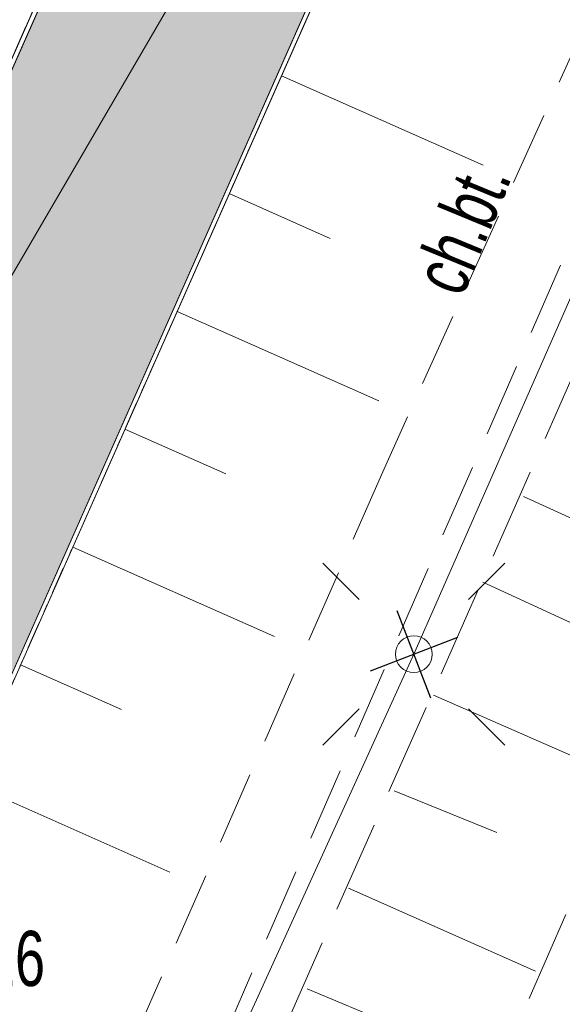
# Model space of a CAD drawing. Header units: metres. Extents: x -1013 to 1493497, y -5789518 to 1032.
# Tile 34 of 73: x 16 to 23, y -16 to -3. Entities that reach past the tile are written whole.
import ezdxf
from ezdxf.xclip import XClip

# ---------------------------------------------------------------- set-up
doc = ezdxf.new("R2010")
doc.units = ezdxf.units.M
doc.header["$MEASUREMENT"] = 0
doc.header["$XCLIPFRAME"] = 0
for name, pattern in [('2_BUBZ02', [1.75, 1.25, -0.5]), ('2_KTCR02', [1.5, 1, -0.5]), ('Kropki i Kreski', [0.72, 0.36, -0.18, 0, -0.18])]:
    doc.linetypes.add(name, pattern=pattern)
for name, color, linetype, lineweight in [('130-Z Teren1', 7, 'Continuous', 13), ('130-Z Teren114', 113, 'Continuous', 25), ('130-Z Teren21', 37, 'Continuous', 5), ('130-Z Teren69', 41, 'Continuous', 13), ('130-Z Teren94', 9, 'Continuous', 13), ('450-K Belki21', 37, 'Continuous', 5), ('450-K Belki69', 41, 'Continuous', 13), ('703-L Płaszczyzny podejścia 2D3', 152, 'Continuous', 30), ('718-L Elementy do rozbiórki85', 1, 'Continuous', 25), ('810-G Ogólne2', 4, 'Continuous', 20), ('ex_02_DXF_MZ_500_4_BUBZ_D_L_17', 9, 'Continuous', 18), ('ex_02_DXF_MZ_500_4_KTCR_D_L_17', 9, 'Continuous', 18), ('ex_02_DXF_MZ_500_4_KTCR_E_T_17', 9, 'Continuous', 18), ('ex_02_DXF_MZ_500_4_SUPE_D_L_31', 9, 'Continuous', 18), ('ex_02_DXF_MZ_500_4_SUSM_D_T_07', 9, 'Continuous', 18), ('ex_02_DXF_MZ_500_4_SUSM_D_T_37', 9, 'Continuous', 18), ('ex_02_DXF_MZ_500_4_SUTW_T_05', 9, 'Continuous', 18)]:
    doc.layers.add(name, color=color, linetype=linetype, lineweight=lineweight)
doc.layers.add('700-L Mapa 1_100 dwg', color=7, linetype='Continuous')
doc.styles.add('STYL_AUTOMATYCZNY_4', font='arial.ttf', dxfattribs={"width": 0.7})

# ---------------------------------------------------------------- blocks, each defined once
blk = doc.blocks.new('Rysunek_1_4', base_point=(-51.91, -72.413))
at = {"layer": 'ex_02_DXF_MZ_500_4_BUBZ_D_L_17', "color": 9, "linetype": '2_BUBZ02', "lineweight": 18}
for p, q in [((30.427, 8.666), (17.782, -19.93)), ((28.715, -2.118), (20.448, -21.102))]:
    blk.add_line(p, q, dxfattribs=at)
at = {"layer": 'ex_02_DXF_MZ_500_4_BUBZ_D_L_17', "color": 9, "linetype": 'Continuous', "lineweight": 18}
for p, q in [((22.55, -9.272), (25.062, -10.413)), ((21.996, -10.434), (23.415, -11.089)), ((21.326, -11.972), (23.889, -13.095)), ((20.79, -13.271), (22.19, -13.84)), ((20.17, -14.599), (22.713, -15.725)), ((19.608, -15.965), (20.756, -16.448))]:
    blk.add_line(p, q, dxfattribs=at)
at = {"layer": 'ex_02_DXF_MZ_500_4_KTCR_D_L_17', "color": 9, "linetype": '2_KTCR02', "lineweight": 18}
for p, q in [((25.305, 1.376), (20.635, -8.933)), ((16.657, -20.79), (23.336, -5.479)), ((20.635, -8.933), (16.047, -19.404))]:
    blk.add_line(p, q, dxfattribs=at)
at = {"layer": 'ex_02_DXF_MZ_500_4_SUPE_D_L_31', "color": 9, "linetype": 'Continuous', "lineweight": 18}
for p, q in [((25.35, -1.644), (21.059, -11.415)), ((21.059, -11.415), (16.558, -21.298))]:
    blk.add_line(p, q, dxfattribs=at)
at = {"layer": 'ex_02_DXF_MZ_500_4_SUSM_D_T_07', "color": 9, "linetype": 'Continuous', "lineweight": 18}
for p, q in [((20.316, -10.673), (19.821, -10.178)), ((21.801, -10.673), (22.296, -10.178)), ((20.316, -12.157), (19.821, -12.652)), ((21.801, -12.157), (22.296, -12.652))]:
    blk.add_line(p, q, dxfattribs=at)
at = {"layer": 'ex_02_DXF_MZ_500_4_SUSM_D_T_37', "color": 9, "linetype": 'Continuous', "lineweight": 18}
blk.add_circle((21.059, -11.415), 0.25, dxfattribs=at)
at = {"layer": 'ex_02_DXF_MZ_500_4_KTCR_E_T_17', "color": 9, "linetype": 'Continuous', "lineweight": 18, "insert": (21.373, -6.439), "char_height": 0.75, "attachment_point": 4, "rotation": 67.5694, "style": 'STYL_AUTOMATYCZNY_4'}
blk.add_mtext('\\A1;{\\pql;\\fArial|b0|i0|c238|p0;\\W0.700000;ch.bt.}', dxfattribs=at)
at = {"layer": 'ex_02_DXF_MZ_500_4_SUTW_T_05', "color": 9, "linetype": 'Continuous', "lineweight": 18, "insert": (14.206, -15.57), "char_height": 0.75, "attachment_point": 4, "rotation": 0.4031, "style": 'STYL_AUTOMATYCZNY_4'}
blk.add_mtext('\\A1;{\\pql;\\fArial|b0|i0|c238|p0;\\W0.700000;86.26}', dxfattribs=at)

msp = doc.modelspace()

# ---------------------------------------------------------------- hatches: boundary and pattern name
at = {"layer": '130-Z Teren114', "linetype": 'Continuous', "lineweight": 25}
h = msp.add_hatch(dxfattribs=at)
h.set_pattern_fill('trawa_0001', color=113, style=0, pattern_type=2)
h.set_pattern_definition([(156.1008, (16.9383, -3.47895), (0.243077, 0.548556), [0.086603, -0.259808]), (156.1008, (16.90147, -3.1345), (0.243077, 0.548556), [0.086603, -0.259808]), (96.1008, (16.9383, -3.47895), (0.596602, 0.063767), [0.086603, -0.259808]), (96.1008, (16.6216, -3.3386), (0.596602, 0.063767), [0.086603, -0.259808]), (216.1008, (16.9383, -3.47895), (-0.353525, 0.484789), [0.086603, -0.259808]), (216.1008, (16.6216, -3.3386), (-0.353525, 0.484789), [0.086603, -0.259808])])
h.paths.add_polyline_path([(10.4326, -15.0997), (12.128, -19.4933), (25.5699, 10.8413), (21.1766, 9.1465)])

# ---------------------------------------------------------------- linework, layer by layer
at = {"layer": '130-Z Teren1', "color": 7, "linetype": 'Continuous', "lineweight": 13, "flags": 128}
for points in [[(10.4326, -15.0997), (12.128, -19.4933), (25.5699, 10.8413), (21.1766, 9.1465)], [(16.1549, -2.038), (21.0974, 9.1159), (18.8545, 8.2504), (14.6006, -1.3493), (10.9436, 0.2712), (10.5385, -0.6431), (10.1333, -1.5573), (13.7904, -3.1778), (9.5365, -12.7776), (10.402, -15.0205), (15.3446, -3.8665)]]:
    msp.add_lwpolyline(points, close=True, dxfattribs=at)
at = {"layer": '130-Z Teren1', "color": 7, "linetype": 'Continuous', "lineweight": 13}
for points in [[(19.259, -3.5488), (22.0017, -4.7642)], [(18.5489, -5.1512), (19.9203, -5.7589)], [(17.8389, -6.7535), (20.5817, -7.9689)], [(17.1288, -8.3559), (18.5002, -8.9636)], [(16.4188, -9.9582), (19.1616, -11.1736)], [(15.7088, -11.5606), (17.0801, -12.1683)], [(14.9987, -13.163), (17.7415, -14.3783)]]:
    msp.add_lwpolyline(points, dxfattribs=at)
at = {"layer": '130-Z Teren21', "color": 37, "linetype": 'Continuous', "lineweight": 5}
for p, q in [((21.0974, 9.1159), (10.402, -15.0205)), ((21.1766, 9.1465), (10.4326, -15.0997))]:
    msp.add_line(p, q, dxfattribs=at)
at = {"layer": '130-Z Teren69', "color": 41, "linetype": 'Kropki i Kreski', "lineweight": 13}
msp.add_line((21.0974, 9.1159), (10.402, -15.0205), dxfattribs=at)
at = {"layer": '130-Z Teren94', "color": 9, "linetype": 'Continuous', "lineweight": 13}
msp.add_line((10.4326, -15.0997), (25.5699, 10.8413), dxfattribs=at)
at = {"layer": '450-K Belki21', "color": 37, "linetype": 'Continuous', "lineweight": 5}
for p, q in [((12.1585, -19.5724), (25.6491, 10.8719)), ((12.128, -19.4932), (25.5699, 10.8413))]:
    msp.add_line(p, q, dxfattribs=at)
at = {"layer": '450-K Belki69', "color": 41, "linetype": 'Kropki i Kreski', "lineweight": 13}
msp.add_line((12.1585, -19.5724), (25.6491, 10.8719), dxfattribs=at)
at = {"layer": '703-L Płaszczyzny podejścia 2D3', "color": 152, "linetype": 'Continuous', "lineweight": 30}
msp.add_circle((8.2273, 10.355), 1021.6593, dxfattribs=at)
at = {"layer": '718-L Elementy do rozbiórki85', "color": 1, "linetype": 'Continuous', "lineweight": 25}
for p, q in [((20.8295, -10.8213), (21.2877, -12.0087)), ((21.6523, -11.1859), (20.4649, -11.6441))]:
    msp.add_line(p, q, dxfattribs=at)
at = {"layer": '810-G Ogólne2', "color": 4, "linetype": 'Continuous', "lineweight": 20}
msp.add_lwpolyline([(-18.2863, -6.0816), (-4.7955, 24.3632), (25.6493, 10.8724), (12.1585, -19.5724)], close=True, dxfattribs=at)

# ---------------------------------------------------------------- block references
at = {"layer": '700-L Mapa 1_100 dwg', "color": 52, "linetype": 'Continuous', "lineweight": 25}
ref = msp.add_blockref('Rysunek_1_4', (-51.9097, -72.4133), dxfattribs=at)
XClip(ref).set_block_clipping_path([(-454.4097296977, -337.82710067), (350.5902703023, 193.0005136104)])

doc.saveas('drawing.dxf')
